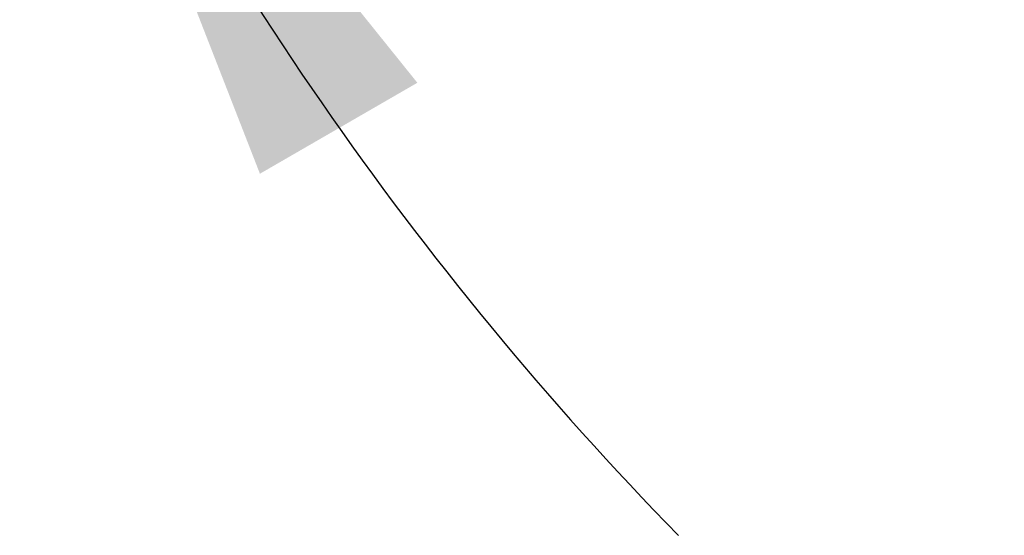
# Model space of a CAD drawing. Header units: inches. Extents: x 0.2 to 10.7, y 0.2 to 7.9.
# Tile 87 of 95: x 6.262 to 6.479, y 4.853 to 4.966. Entities that reach past the tile are written whole.
import ezdxf

# ---------------------------------------------------------------- set-up
doc = ezdxf.new("R2010")
doc.units = ezdxf.units.IN
doc.header["$MEASUREMENT"] = 0
doc.layers.add('DIMENSIONS', color=140, linetype='Continuous')
doc.styles.add('SLDTEXTSTYLE0', font='TXT', dxfattribs={"width": 0.7})
doc.dimstyles.new('SLDDIMSTYLE3', dxfattribs={"dimtxt": 0.084961, "dimasz": 0.13, "dimexe": 0, "dimexo": 0.0625, "dimgap": 0.02124, "dimtad": 0, "dimtih": 1, "dimtoh": 1, "dimdec": 4, "dimlfac": 12, "dimzin": 12, "dimdsep": 46, "dimtxsty": 'SLDTEXTSTYLE0', "dimsah": 1, "dimcen": 0.09, "dimadec": 0, "dimazin": 3, "dimtfac": 1, "dimtdec": 0, "dimtofl": 0, "dimtmove": 0, "dimatfit": 3, "dimfxl": 0, "dimfrac": 2, "dimtolj": 1, "dimtzin": 12, "dimarcsym": 0})

# ---------------------------------------------------------------- blocks, each defined once
blk = doc.blocks.new('_D_13')
at = {"layer": 'DIMENSIONS'}
blk.add_line((6.80209, 5.36441), (6.07353, 5.36441), dxfattribs=at)
for start, end in [(160.66904, 180), (205, 224.33096)]:
    blk.add_arc((6.93038, 5.36441), 0.73185, start, end, dxfattribs=at)
for points in [[(6.19853, 5.36441), (6.22986, 5.49216), (6.19002, 5.49567)], [(6.2671, 5.05512), (6.31486, 4.93257), (6.34948, 4.95259)]]:
    blk.add_solid(points, dxfattribs=at)
at = {"layer": 'DIMENSIONS', "insert": (6.11312, 5.25518), "char_height": 0.083333, "attachment_point": 1, "style": 'SLDTEXTSTYLE0'}
blk.add_mtext('25°', dxfattribs=at)

msp = doc.modelspace()

# ---------------------------------------------------------------- dimensions: what is measured, and where the dimension line sits
at = {"layer": 'DIMENSIONS'}
dim = msp.add_angular_dim_2l(base=(6.2089187, 5.4872881), line1=((6.8520879, 5.3644141), (6.9303785, 5.3644141)), line2=((6.1268937, 4.9897429), (6.9303785, 5.3644141)), dimstyle='SLDDIMSTYLE3', dxfattribs=at)
dim.commit()
dim.dimension.update_dxf_attribs({"geometry": '_D_13', "text_midpoint": (6.2138875, 5.2152732), "dimtype": 162})

doc.saveas('drawing.dxf')
